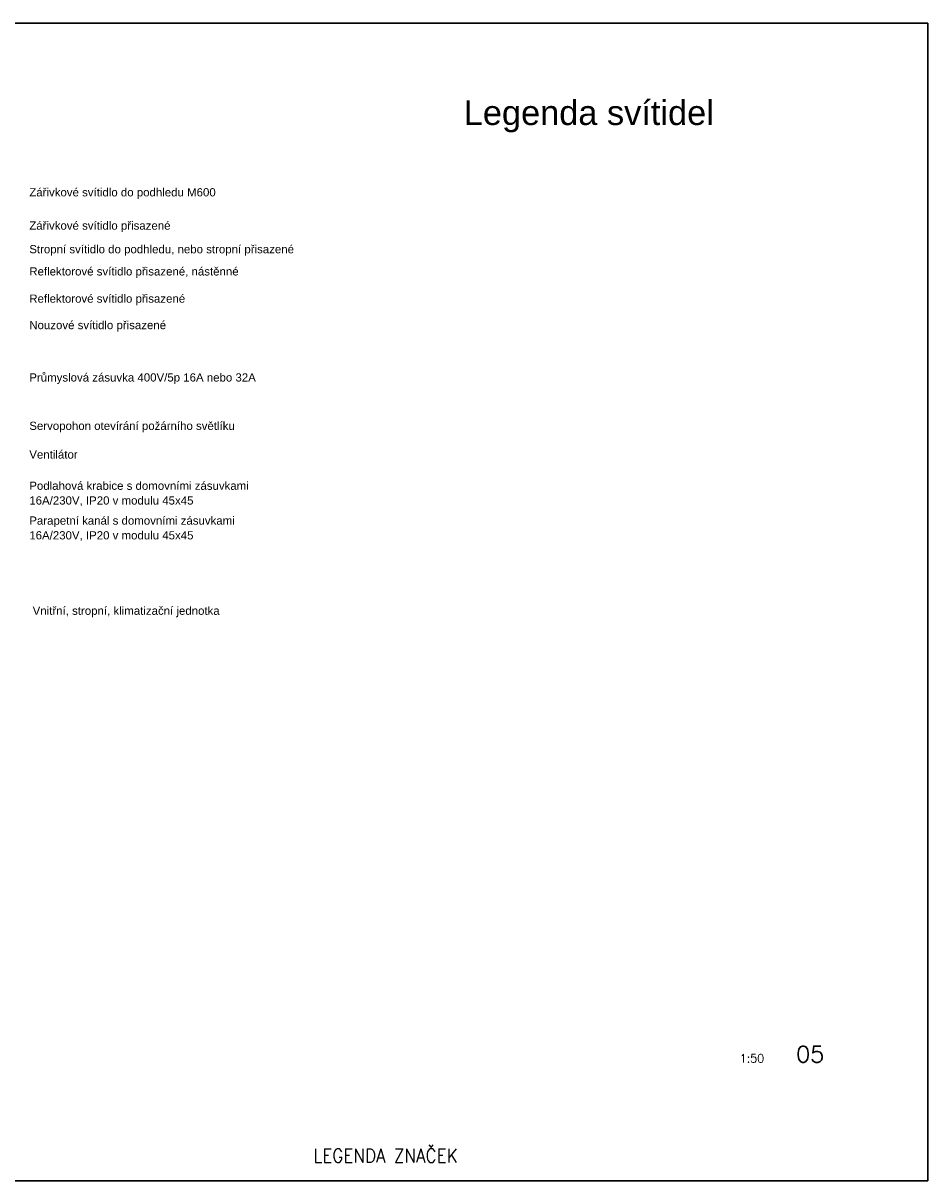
# Model space of a CAD drawing. Extents: x -19864 to 492529, y -84687 to -21221.
# Tile 34 of 34: x 481488 to 492529, y -84687 to -70562. Entities that reach past the tile are written whole.
import ezdxf
from ezdxf.enums import TextEntityAlignment as Align

# ---------------------------------------------------------------- set-up
doc = ezdxf.new("R2010")
doc.units = 0
doc.header["$MEASUREMENT"] = 0
for name, color, linetype in [('__Bílá', 7, 'CONTINUOUS'), ('IN_RAZITKO', 7, 'CONTINUOUS'), ('Textové bloky', 7, 'CONTINUOUS')]:
    doc.layers.add(name, color=color, linetype=linetype)
doc.layers.add('MP2000N', color=7, linetype='CONTINUOUS', plot=False)
doc.styles.add('ARI-ROM-UNI', font='simplex.shx', dxfattribs={"width": 0.8})
doc.styles.add('Arial', font='arial.ttf')

# ---------------------------------------------------------------- blocks, each defined once
blk = doc.blocks.new('a')
at = {"layer": 'MP2000N', "color": 6, "linetype": 'Continuous'}
for p, q in [((385.5, 282.5), (0, 282.5)), ((0, 0), (0, 282.5)), ((385.5, 0), (385.5, 282.5)), ((0, 0), (385.5, 0))]:
    blk.add_line(p, q, dxfattribs=at)
blk = doc.blocks.new('a3')
at = {"layer": 'Textové bloky', "color": 2, "linetype": 'Continuous'}
blk.add_blockref('a', (0, 0), dxfattribs=at)

msp = doc.modelspace()

# ---------------------------------------------------------------- linework, layer by layer
at = {"layer": 'MP2000N', "color": 6, "linetype": 'Continuous'}
msp.add_line((492529, -70562), (473254, -70562), dxfattribs=at)
msp.add_line((492529, -70562), (473254, -70562), dxfattribs=at)
msp.add_line((492529, -70562), (473254, -70562), dxfattribs=at)
msp.add_lwpolyline([(473254, -70562), (492529, -70562), (492529, -84687), (473254, -84687)], close=True, dxfattribs=at)

# ---------------------------------------------------------------- block references
at = {"layer": 'MP2000N', "color": 6, "linetype": 'Continuous', "xscale": 49.99999999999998, "yscale": 49.99999999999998, "zscale": 49.99999999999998}
msp.add_blockref('a3', (473254, -84687), dxfattribs=at)

# ---------------------------------------------------------------- texts
at = {"layer": '__Bílá', "style": 'Arial'}
msp.add_text('Legenda svítidel', height=300, dxfattribs=at).set_placement((488391, -71805), align=Align.CENTER)
for s, p in [('Zářivkové svítidlo do podhledu M600', (481563, -72676)), ('Zářivkové svítidlo přisazené', (481563, -73082)), ('Stropní svítidlo do podhledu, nebo stropní přisazené', (481563, -73370)), ('Reflektorové svítidlo přisazené, nástěnné', (481563, -73641)), ('Reflektorové svítidlo přisazené', (481563, -73973)), ('Nouzové svítidlo přisazené', (481563, -74296)), ('Průmyslová zásuvka 400V/5p 16A nebo 32A', (481563, -74935)), ('Servopohon otevírání požárního světlíku', (481563, -75525)), ('Ventilátor', (481563, -75875)), ('Podlahová krabice s domovními zásuvkami', (481563, -76256)), ('16A/230V, IP20 v modulu 45x45', (481563, -76436)), ('Parapetní kanál s domovními zásuvkami', (481563, -76681)), ('16A/230V, IP20 v modulu 45x45', (481563, -76861)), ('Vnitřní, stropní, klimatizační jednotka', (481604, -77781))]:
    msp.add_text(s, height=100, dxfattribs=at).set_placement(p)
at = {"layer": 'IN_RAZITKO', "transparency": 33554687, "style": 'ARI-ROM-UNI'}
for s, height, p in [('05', 200, (490921, -83242)), ('1:50', 100, (490231, -83242))]:
    msp.add_text(s, height=height, dxfattribs=at).set_placement(p)
at = {"layer": 'IN_RAZITKO', "transparency": 33554687, "style": 'ARI-ROM-UNI', "width": 0.9}
msp.add_text('LEGENDA ZNAČEK', height=166.67, dxfattribs=at).set_placement((485029, -84462))

doc.saveas('drawing.dxf')
